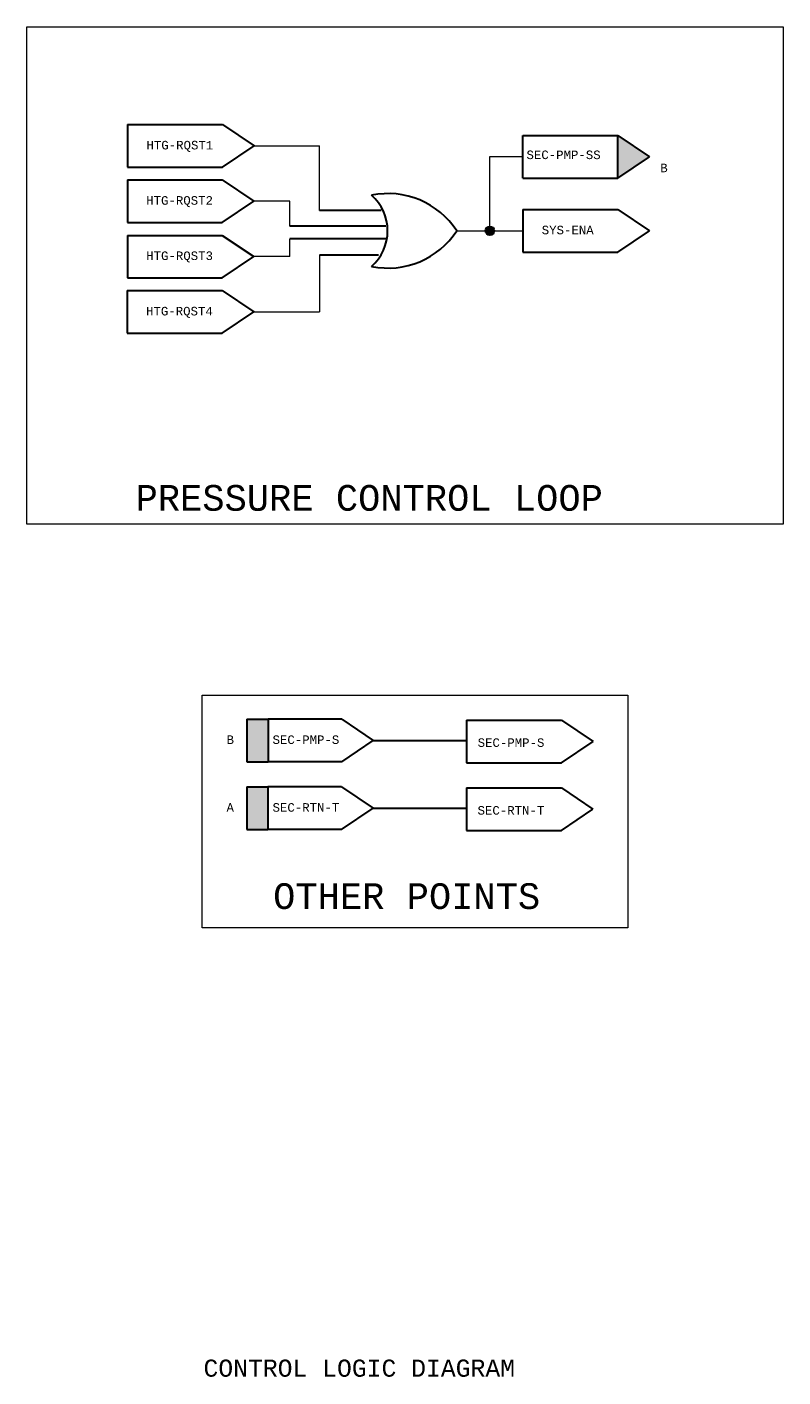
# Model space of a CAD drawing. Header units: inches. Extents: x 11.8 to 32.2, y 0.5 to 16.2.
import ezdxf
from ezdxf.enums import TextEntityAlignment as Align

# ---------------------------------------------------------------- set-up
doc = ezdxf.new("R2010")
doc.units = ezdxf.units.IN
doc.header["$MEASUREMENT"] = 0
for name, color, linetype, lineweight in [('M-ANNO-SYMB', 6, 'Continuous', 30), ('M-ANNO-TEXT', 2, 'Continuous', 30), ('M-DIAG-GRPH', 6, 'Continuous', 13)]:
    doc.layers.add(name, color=color, linetype=linetype, lineweight=lineweight)
doc.styles.add('CONTROLTXT', font='monotxt.shx')

msp = doc.modelspace()

# ---------------------------------------------------------------- hatches: boundary and pattern name
at = {"layer": 'M-ANNO-SYMB'}
for points in [[(18.695, 14.482), (18.695, 14.978), (19.064, 14.73)], [(14.365, 7.675), (14.365, 8.171), (14.614, 8.171), (14.614, 7.675)], [(14.365, 6.885), (14.365, 7.381), (14.613, 7.381), (14.613, 6.885)]]:
    msp.add_hatch(color=256, dxfattribs=at).paths.add_polyline_path(points, flags=16)
h = msp.add_hatch(color=256, dxfattribs=at)
edge = h.paths.add_edge_path()
edge.add_arc((17.202, 13.867), 0.0518, 0, 360)

# ---------------------------------------------------------------- linework, layer by layer
for p, q in [((12.975, 15.105), (14.082, 15.105)), ((12.975, 15.105), (12.975, 14.609)), ((14.082, 15.105), (14.452, 14.857)), ((17.588, 14.482), (17.588, 14.978)), ((17.588, 14.978), (18.695, 14.978)), ((18.695, 14.978), (19.064, 14.73)), ((18.695, 14.482), (18.695, 14.978)), ((14.082, 14.609), (14.452, 14.857)), ((18.695, 14.482), (19.064, 14.73)), ((12.975, 14.609), (14.082, 14.609)), ((12.973, 14.46), (12.973, 13.964)), ((12.973, 14.46), (14.08, 14.46)), ((14.08, 14.46), (14.449, 14.212)), ((17.588, 14.482), (18.695, 14.482)), ((14.08, 13.964), (14.449, 14.212)), ((15.934, 14.105), (15.213, 14.105)), ((17.588, 14.115), (18.695, 14.115)), ((17.588, 14.115), (17.588, 13.619)), ((18.695, 14.115), (19.064, 13.867)), ((12.973, 13.964), (14.08, 13.964)), ((15.987, 13.922), (14.867, 13.922)), ((18.695, 13.619), (19.064, 13.867)), ((12.973, 13.814), (12.973, 13.318)), ((12.973, 13.814), (14.08, 13.814)), ((14.08, 13.814), (14.449, 13.566)), ((15.991, 13.775), (14.867, 13.775)), ((14.08, 13.318), (14.449, 13.566)), ((15.903, 13.581), (15.213, 13.581)), ((17.588, 13.619), (18.695, 13.619)), ((12.973, 13.318), (14.08, 13.318)), ((12.971, 13.169), (12.971, 12.673)), ((12.971, 13.169), (14.078, 13.169)), ((14.078, 13.169), (14.447, 12.921)), ((14.078, 12.673), (14.447, 12.921)), ((12.971, 12.673), (14.078, 12.673)), ((14.365, 8.171), (14.365, 7.675)), ((14.365, 8.171), (14.614, 8.171)), ((14.614, 8.171), (14.614, 7.675)), ((15.473, 8.171), (14.614, 8.171)), ((15.473, 8.171), (15.842, 7.923)), ((16.929, 8.159), (16.929, 7.663)), ((16.929, 8.159), (18.037, 8.159)), ((18.037, 8.159), (18.406, 7.911)), ((15.473, 7.675), (15.842, 7.923)), ((15.842, 7.923), (16.929, 7.923)), ((18.037, 7.663), (18.406, 7.911)), ((14.365, 7.675), (14.614, 7.675)), ((15.473, 7.675), (14.614, 7.675)), ((16.929, 7.663), (18.037, 7.663)), ((14.365, 7.381), (14.365, 6.885)), ((14.365, 7.381), (14.613, 7.381)), ((14.613, 7.381), (14.613, 6.885)), ((15.472, 7.381), (14.613, 7.381)), ((15.472, 7.381), (15.841, 7.133)), ((16.929, 7.369), (16.929, 6.873)), ((16.929, 7.369), (18.036, 7.369)), ((18.036, 7.369), (18.405, 7.121)), ((15.472, 6.885), (15.841, 7.133)), ((15.841, 7.133), (16.929, 7.133)), ((18.036, 6.873), (18.405, 7.121)), ((14.365, 6.885), (14.613, 6.885)), ((15.472, 6.885), (14.613, 6.885)), ((16.929, 6.873), (18.036, 6.873))]:
    msp.add_line(p, q, dxfattribs=at)
msp.add_circle((17.202, 13.867), 0.0518, dxfattribs=at)
for centre, radius, start, end in [((16.015, 13.346), 0.955, 33.025, 101.623), ((15.454, 13.867), 0.555, 311.5983, 48.4017), ((16.015, 14.387), 0.955, 258.377, 326.975)]:
    msp.add_arc(centre, radius, start, end, dxfattribs=at)
at = {"layer": 'M-DIAG-GRPH'}
for p, q in [((14.452, 14.857), (15.213, 14.857)), ((15.213, 14.105), (15.213, 14.857)), ((17.202, 13.867), (17.202, 14.734)), ((17.588, 14.73), (17.202, 14.73)), ((14.867, 14.212), (14.449, 14.212)), ((14.867, 13.922), (14.867, 14.212)), ((16.815, 13.867), (17.588, 13.867)), ((14.867, 13.566), (14.867, 13.775)), ((14.867, 13.566), (14.447, 13.566)), ((15.213, 13.581), (15.213, 12.921)), ((14.447, 12.921), (15.213, 12.921)), ((13.846, 8.45), (18.813, 8.45)), ((13.846, 5.738), (13.846, 8.45)), ((18.813, 8.45), (18.813, 5.738)), ((18.813, 5.738), (13.846, 5.738))]:
    msp.add_line(p, q, dxfattribs=at)
msp.add_3dface([(11.801, 16.244), (20.622, 16.244), (20.622, 10.447), (11.801, 10.447)], dxfattribs=at)

# ---------------------------------------------------------------- texts
at = {"layer": 'M-ANNO-TEXT', "linetype": 'Continuous', "style": 'CONTROLTXT'}
msp.add_text('CONTROL LOGIC DIAGRAM', height=0.2, dxfattribs=at).set_placement((15.678, 0.503), align=Align.CENTER)
at = {"layer": 'M-ANNO-TEXT', "style": 'CONTROLTXT'}
for s, insert, char_height, width, attachment_point in [('HTG-RQST1', (13.195, 14.916), 0.1, 0.3441, 1), ('SEC-PMP-SS', (17.629, 14.803), 0.1, 0.3441, 1), ('B', (19.19, 14.65), 0.1, 0.1309, 1), ('HTG-RQST2', (13.192, 14.271), 0.1, 0.3441, 1), ('SYS-ENA', (17.807, 13.926), 0.1, 0.3441, 1), ('HTG-RQST3', (13.192, 13.626), 0.1, 0.3441, 1), ('HTG-RQST4', (13.19, 12.98), 0.1, 0.3441, 1), ('PRESSURE CONTROL LOOP', (13.068, 10.902), 0.3, 6.20275, 1), ('B', (14.13, 7.982), 0.1, 0.1309, 1), ('SEC-PMP-S', (14.666, 7.982), 0.1, 0.3441, 1), ('SEC-PMP-S', (17.059, 7.948), 0.1, 0.3441, 1), ('A', (14.129, 7.192), 0.1, 0.1309, 1), ('SEC-RTN-T', (14.666, 7.192), 0.1, 0.3441, 1), ('SEC-RTN-T', (17.058, 7.158), 0.1, 0.3441, 1), ('OTHER POINTS', (16.231, 6.258), 0.3, 4.09529, 2)]:
    msp.add_mtext(s, dxfattribs=dict(at, insert=insert, char_height=char_height, width=width, attachment_point=attachment_point))

doc.saveas('drawing.dxf')
